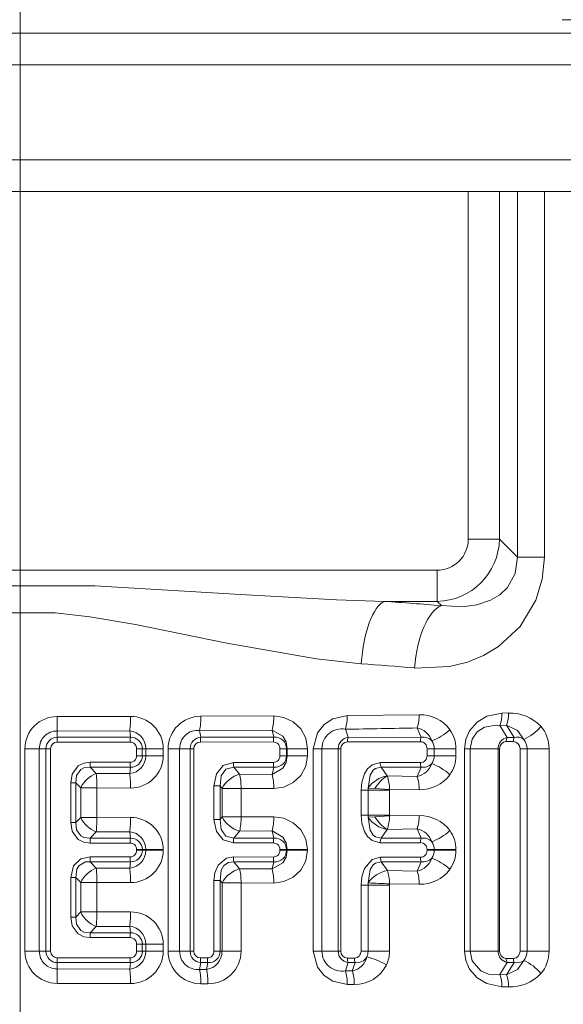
# Model space of a CAD drawing. Header units: centimetres. Extents: x -122 to 72759, y 3298 to 43172.
# Tile 224 of 243: x 31925.502 to 31926.341, y 17184.193 to 17185.712. Entities that reach past the tile are written whole.
import ezdxf

# ---------------------------------------------------------------- set-up
doc = ezdxf.new("R2010")
doc.units = ezdxf.units.CM
doc.header["$MEASUREMENT"] = 0
doc.linetypes.add('DASHDOT', pattern=[25.4, 12.7, -6.35, 0, -6.35])
doc.linetypes.add('DASHSPACE', pattern=[30, 12, -18])
doc.layers.get('0').update_dxf_attribs({"lineweight": 5})

# ---------------------------------------------------------------- blocks, each defined once
blk = doc.blocks.new('G$C87052DC9')
at = {"color": 7, "linetype": 'DASHDOT', "lineweight": 13}
blk.add_line((-34.5, -52.0799), (-34.5, 105.5074), dxfattribs=at)
at = {"color": 7, "linetype": 'DASHDOT', "lineweight": 13, "ltscale": 0.301665}
blk.add_line((-34.5, -53.127), (-34.5, -41.0604), dxfattribs=at)
at = {"color": 7, "linetype": 'DASHSPACE', "lineweight": 13, "ltscale": 0.255964}
blk.add_line((-40.038, -42.6177), (-29.7995, -42.6177), dxfattribs=at)
at = {"color": 7, "lineweight": 13}
for p, q in [((-30.3136, -42.6715), (-38.6875, -42.6715)), ((-30.1886, -42.7965), (-38.8125, -42.7965)), ((-30.1886, -43.1715), (-38.8125, -43.1715)), ((-30.3136, -43.2965), (-38.6875, -43.2965)), ((-32.7299, -43.2965), (-32.7299, -44.6685)), ((-32.6068, -43.2965), (-32.6068, -44.6685)), ((-32.535, -43.2965), (-32.535, -44.7403)), ((-32.4292, -43.2965), (-32.4292, -44.7403)), ((-32.7299, -44.6685), (-32.6068, -44.6685)), ((-32.6068, -44.6685), (-32.535, -44.7403)), ((-32.535, -44.7403), (-32.4292, -44.7403)), ((-32.853, -44.7916), (-36.147, -44.7916)), ((-32.853, -44.7916), (-32.853, -44.9147)), ((-32.853, -44.9147), (-33.061, -44.9147)), ((-32.853, -44.9147), (-32.836, -44.9317)), ((-34.0641, -45.3691), (-34.3534, -45.3694)), ((-33.4982, -45.3671), (-33.7863, -45.3683)), ((-32.9237, -45.3622), (-33.2076, -45.3652)), ((-32.5711, -45.3555), (-32.5973, -45.3562)), ((-32.9156, -45.4517), (-32.9323, -45.4146)), ((-32.5794, -45.4039), (-32.6057, -45.405)), ((-32.5766, -45.452), (-32.6057, -45.405)), ((-32.5487, -45.452), (-32.5794, -45.4039)), ((-34.0671, -45.4262), (-34.3544, -45.4268)), ((-34.3536, -45.4515), (-34.3544, -45.4268)), ((-34.3536, -45.4515), (-34.354, -45.4706)), ((-34.3536, -45.4515), (-34.0645, -45.4515)), ((-34.0645, -45.4515), (-34.0671, -45.4262)), ((-33.5047, -45.4229), (-33.7911, -45.425)), ((-33.7866, -45.4515), (-33.7911, -45.425)), ((-33.7866, -45.4515), (-33.4976, -45.4515)), ((-33.4976, -45.4515), (-33.5047, -45.4229)), ((-33.2045, -45.4516), (-33.2154, -45.4196)), ((-33.2045, -45.4516), (-32.9156, -45.4517)), ((-32.5766, -45.452), (-32.5487, -45.452)), ((-34.354, -45.4706), (-34.0656, -45.4705)), ((-33.7882, -45.4704), (-33.4998, -45.4701)), ((-33.2072, -45.4697), (-32.9187, -45.4692)), ((-32.5797, -45.4682), (-32.5519, -45.4681)), ((-34.4813, -45.4965), (-34.4813, -46.2965)), ((-34.4243, -45.4965), (-34.4813, -45.4965)), ((-34.4243, -45.4965), (-34.4243, -46.2965)), ((-34.398, -45.4965), (-34.4243, -45.4965)), ((-34.398, -46.2965), (-34.398, -45.4965)), ((-34.398, -45.4965), (-34.3797, -45.4965)), ((-34.3797, -46.2965), (-34.3797, -45.4965)), ((-34.0175, -45.4965), (-34.0398, -45.4965)), ((-34.0398, -45.5244), (-34.0398, -45.4965)), ((-34.0175, -45.5244), (-34.0398, -45.5244)), ((-34.0175, -45.4965), (-34.0039, -45.4965)), ((-34.0175, -45.5244), (-34.0175, -45.4965)), ((-34.0175, -45.5244), (-34.0039, -45.5244)), ((-34.0039, -45.4965), (-33.935, -45.4965)), ((-34.0039, -45.4965), (-34.0039, -45.5244)), ((-34.0039, -45.5244), (-33.935, -45.5244)), ((-33.935, -45.4965), (-33.935, -45.5244)), ((-33.9157, -45.4965), (-33.9157, -46.2965)), ((-33.8701, -45.4965), (-33.9157, -45.4965)), ((-33.8701, -45.4965), (-33.8701, -46.2965)), ((-33.8285, -45.4965), (-33.8701, -45.4965)), ((-33.8285, -46.2965), (-33.8285, -45.4965)), ((-33.8285, -45.4965), (-33.8141, -45.4965)), ((-33.8141, -46.2965), (-33.8141, -45.4965)), ((-33.4476, -45.4965), (-33.4739, -45.4965)), ((-33.4739, -45.5244), (-33.4739, -45.4965)), ((-33.4476, -45.5244), (-33.4739, -45.5244)), ((-33.4476, -45.4965), (-33.445, -45.4965)), ((-33.4476, -45.5244), (-33.4476, -45.4965)), ((-33.4476, -45.5244), (-33.445, -45.5244)), ((-33.445, -45.4965), (-33.3645, -45.4965)), ((-33.445, -45.4965), (-33.445, -45.5244)), ((-33.445, -45.5244), (-33.3645, -45.5244)), ((-33.3645, -45.4965), (-33.3645, -45.5244)), ((-33.342, -45.4965), (-33.342, -46.2965)), ((-33.3082, -45.4965), (-33.342, -45.4965)), ((-33.3082, -45.4965), (-33.3082, -46.2965)), ((-33.2437, -45.4965), (-33.3082, -45.4965)), ((-33.2437, -46.2965), (-33.2437, -45.4965)), ((-33.2437, -45.4965), (-33.2333, -45.4965)), ((-33.2333, -46.2965), (-33.2333, -45.4965)), ((-32.8924, -45.5244), (-32.8924, -45.4965)), ((-32.8645, -45.4965), (-32.8924, -45.4965)), ((-32.8645, -45.5244), (-32.8924, -45.5244)), ((-32.8645, -45.4965), (-32.7789, -45.4965)), ((-32.8645, -45.5244), (-32.8645, -45.4965)), ((-32.8645, -45.5244), (-32.7789, -45.5244)), ((-32.7789, -45.5244), (-32.7789, -45.4965)), ((-32.7448, -45.4965), (-32.7448, -46.2965)), ((-32.723, -45.4965), (-32.7448, -45.4965)), ((-32.723, -45.4965), (-32.723, -46.2965)), ((-32.6123, -45.4965), (-32.723, -45.4965)), ((-32.6123, -46.2965), (-32.6123, -45.4965)), ((-32.6123, -45.4965), (-32.6063, -45.4965)), ((-32.6063, -46.2965), (-32.6063, -45.4965)), ((-32.5253, -45.4965), (-32.5253, -46.2965)), ((-32.4971, -45.4965), (-32.5253, -45.4965)), ((-32.4971, -45.4965), (-32.4108, -45.4965)), ((-32.4971, -46.2965), (-32.4971, -45.4965)), ((-32.4108, -46.2965), (-32.4108, -45.4965)), ((-34.223, -45.5694), (-34.2236, -45.5503)), ((-34.2236, -45.5503), (-34.0656, -45.5504)), ((-34.223, -45.5694), (-34.0645, -45.5694)), ((-34.1994, -45.5943), (-34.223, -45.5694)), ((-34.0645, -45.5694), (-34.0671, -45.5947)), ((-33.6578, -45.5506), (-33.4998, -45.5508)), ((-33.6559, -45.5694), (-33.4976, -45.5694)), ((-33.6331, -45.597), (-33.6559, -45.5694)), ((-33.4976, -45.5694), (-33.5047, -45.598)), ((-33.0774, -45.5514), (-32.9187, -45.5517)), ((-33.0745, -45.5693), (-32.9156, -45.5692)), ((-33.0507, -45.6035), (-33.0745, -45.5693)), ((-32.9156, -45.5692), (-32.9323, -45.6063)), ((-34.0671, -45.5947), (-34.1994, -45.5943)), ((-33.5047, -45.598), (-33.6331, -45.597)), ((-33.0503, -45.6039), (-33.0507, -45.6035)), ((-32.9323, -45.6063), (-33.0504, -45.604)), ((-34.2799, -45.6313), (-34.3004, -45.6313)), ((-34.3004, -45.7881), (-34.3004, -45.6313)), ((-34.2609, -45.6516), (-34.2799, -45.6313)), ((-34.2799, -45.7881), (-34.2799, -45.6313)), ((-33.7101, -45.6438), (-33.7346, -45.6438)), ((-33.7346, -45.7756), (-33.7346, -45.6438)), ((-33.7026, -45.6531), (-33.7101, -45.6438)), ((-33.7101, -45.7756), (-33.7101, -45.6438)), ((-34.2609, -45.6516), (-34.1973, -45.6516)), ((-34.2609, -45.6516), (-34.2609, -45.7678)), ((-34.1973, -45.6516), (-34.1973, -45.7678)), ((-34.0641, -45.6518), (-34.1973, -45.6516)), ((-33.7026, -45.6531), (-33.6274, -45.6531)), ((-33.7026, -45.6531), (-33.7026, -45.7663)), ((-33.6274, -45.6531), (-33.6274, -45.7663)), ((-33.4982, -45.6538), (-33.6274, -45.6531)), ((-33.1533, -45.7585), (-33.1533, -45.6609)), ((-33.1257, -45.6609), (-33.1533, -45.6609)), ((-33.1257, -45.6609), (-33.1255, -45.6518)), ((-33.1257, -45.6609), (-33.0412, -45.6609)), ((-33.1257, -45.7585), (-33.1257, -45.6609)), ((-33.0989, -45.6535), (-33.1255, -45.6518)), ((-33.0989, -45.6535), (-33.0412, -45.6573)), ((-32.9237, -45.6587), (-33.0412, -45.6573)), ((-33.0412, -45.6609), (-33.0412, -45.6573)), ((-33.0412, -45.7585), (-33.0412, -45.6609)), ((-33.1257, -45.7585), (-33.1533, -45.7585)), ((-33.1257, -45.7585), (-33.0412, -45.7585)), ((-33.1255, -45.7676), (-33.1257, -45.7585)), ((-33.0412, -45.7621), (-33.0989, -45.7659)), ((-33.0412, -45.7621), (-33.0412, -45.7585)), ((-32.9237, -45.7607), (-33.0412, -45.7621)), ((-34.2799, -45.7881), (-34.3004, -45.7881)), ((-34.2609, -45.7678), (-34.2799, -45.7881)), ((-34.2609, -45.7678), (-34.1973, -45.7678)), ((-34.0641, -45.7676), (-34.1973, -45.7678)), ((-33.7101, -45.7756), (-33.7346, -45.7756)), ((-33.7026, -45.7663), (-33.7101, -45.7756)), ((-33.7026, -45.7663), (-33.6274, -45.7663)), ((-33.4982, -45.7657), (-33.6274, -45.7663)), ((-33.1255, -45.7676), (-33.0989, -45.7659)), ((-34.1994, -45.8251), (-34.223, -45.85)), ((-34.0671, -45.8247), (-34.1994, -45.8251)), ((-34.0645, -45.85), (-34.0671, -45.8247)), ((-33.6331, -45.8225), (-33.6559, -45.85)), ((-33.5047, -45.8214), (-33.6331, -45.8225)), ((-33.4976, -45.8501), (-33.5047, -45.8214)), ((-33.0507, -45.8159), (-33.0745, -45.8502)), ((-33.0507, -45.8159), (-33.0503, -45.8155)), ((-32.9323, -45.8131), (-33.0504, -45.8155)), ((-32.9156, -45.8502), (-32.9323, -45.8131)), ((-34.223, -45.85), (-34.2236, -45.8691)), ((-34.2236, -45.8691), (-34.0656, -45.8691)), ((-34.223, -45.85), (-34.0645, -45.85)), ((-33.6578, -45.8688), (-33.4998, -45.8686)), ((-33.6559, -45.85), (-33.4976, -45.8501)), ((-33.0774, -45.868), (-32.9187, -45.8677)), ((-33.0745, -45.8502), (-32.9156, -45.8502)), ((-34.0175, -45.895), (-34.0398, -45.895)), ((-34.0398, -45.8979), (-34.0398, -45.895)), ((-34.0175, -45.8979), (-34.0398, -45.8979)), ((-34.0175, -45.895), (-34.0039, -45.895)), ((-34.0175, -45.8979), (-34.0175, -45.895)), ((-34.0175, -45.8979), (-34.0039, -45.8979)), ((-34.0039, -45.895), (-33.935, -45.895)), ((-34.0039, -45.895), (-34.0039, -45.8979)), ((-34.0039, -45.8979), (-33.935, -45.8979)), ((-33.935, -45.895), (-33.935, -45.8979)), ((-33.4476, -45.895), (-33.4739, -45.895)), ((-33.4739, -45.8979), (-33.4739, -45.895)), ((-33.4476, -45.8979), (-33.4739, -45.8979)), ((-33.4476, -45.895), (-33.445, -45.895)), ((-33.4476, -45.8979), (-33.4476, -45.895)), ((-33.4476, -45.8979), (-33.445, -45.8979)), ((-33.445, -45.895), (-33.3645, -45.895)), ((-33.445, -45.895), (-33.445, -45.8979)), ((-33.445, -45.8979), (-33.3645, -45.8979)), ((-33.3645, -45.895), (-33.3645, -45.8979)), ((-32.8924, -45.8979), (-32.8924, -45.895)), ((-32.8645, -45.895), (-32.8924, -45.895)), ((-32.8645, -45.8979), (-32.8924, -45.8979)), ((-32.8645, -45.895), (-32.7789, -45.895)), ((-32.8645, -45.8979), (-32.8645, -45.895)), ((-32.8645, -45.8979), (-32.7789, -45.8979)), ((-32.7789, -45.8979), (-32.7789, -45.895)), ((-34.223, -45.9429), (-34.2236, -45.9238)), ((-34.0656, -45.9239), (-34.2236, -45.9238)), ((-34.0645, -45.9429), (-34.223, -45.9429)), ((-34.223, -45.9429), (-34.1994, -45.9678)), ((-34.0645, -45.9429), (-34.0671, -45.9682)), ((-33.4998, -45.9243), (-33.6578, -45.9241)), ((-33.4976, -45.9429), (-33.6559, -45.9429)), ((-33.6559, -45.9429), (-33.6331, -45.9705)), ((-33.4976, -45.9429), (-33.5047, -45.9716)), ((-32.9187, -45.9252), (-33.0765, -45.9249)), ((-32.9156, -45.9427), (-33.0735, -45.9428)), ((-33.0735, -45.9428), (-33.0494, -45.9775)), ((-32.9156, -45.9427), (-32.9323, -45.9798)), ((-34.1994, -45.9678), (-34.0671, -45.9682)), ((-33.6331, -45.9705), (-33.5047, -45.9716)), ((-33.0494, -45.9775), (-32.9323, -45.9798)), ((-34.2799, -46.0048), (-34.3004, -46.0048)), ((-34.3004, -46.1617), (-34.3004, -46.0048)), ((-34.2799, -46.0048), (-34.2609, -46.0251)), ((-34.2799, -46.1617), (-34.2799, -46.0048)), ((-34.2609, -46.0251), (-34.1973, -46.0251)), ((-34.2609, -46.0251), (-34.2609, -46.1413)), ((-34.1973, -46.0251), (-34.1973, -46.1413)), ((-34.1973, -46.0251), (-34.0641, -46.0254)), ((-33.7101, -46.0173), (-33.7346, -46.0173)), ((-33.7346, -46.2965), (-33.7346, -46.0173)), ((-33.7101, -46.0173), (-33.7026, -46.0267)), ((-33.7101, -46.2965), (-33.7101, -46.0173)), ((-33.7026, -46.0267), (-33.6274, -46.0267)), ((-33.7026, -46.0267), (-33.7026, -46.2965)), ((-33.6274, -46.0267), (-33.6274, -46.2965)), ((-33.6274, -46.0267), (-33.4982, -46.0273)), ((-33.1533, -46.2965), (-33.1533, -46.0359)), ((-33.1257, -46.0359), (-33.1533, -46.0359)), ((-33.1255, -46.0266), (-33.1257, -46.0359)), ((-33.1257, -46.0359), (-33.0412, -46.0359)), ((-33.1257, -46.2965), (-33.1257, -46.0359)), ((-33.0411, -46.0308), (-33.0412, -46.0359)), ((-33.0412, -46.2965), (-33.0412, -46.0359)), ((-33.0411, -46.0308), (-32.9237, -46.0322)), ((-34.2609, -46.1413), (-34.2799, -46.1617)), ((-34.2609, -46.1413), (-34.1973, -46.1413)), ((-34.0641, -46.1411), (-34.1973, -46.1413)), ((-34.2799, -46.1617), (-34.3004, -46.1617)), ((-34.223, -46.2235), (-34.2236, -46.2427)), ((-34.1994, -46.1986), (-34.223, -46.2235)), ((-34.223, -46.2235), (-34.0645, -46.2235)), ((-34.0671, -46.1983), (-34.1994, -46.1986)), ((-34.0645, -46.2235), (-34.0671, -46.1983)), ((-34.2236, -46.2427), (-34.0656, -46.2426)), ((-34.0175, -46.2685), (-34.0398, -46.2685)), ((-34.0398, -46.2965), (-34.0398, -46.2685)), ((-34.0175, -46.2685), (-34.0039, -46.2685)), ((-34.0175, -46.2965), (-34.0175, -46.2685)), ((-34.0039, -46.2685), (-33.935, -46.2685)), ((-34.0039, -46.2685), (-34.0039, -46.2965)), ((-33.935, -46.2685), (-33.935, -46.2965)), ((-34.4243, -46.2965), (-34.4813, -46.2965)), ((-34.398, -46.2965), (-34.4243, -46.2965)), ((-34.398, -46.2965), (-34.3797, -46.2965)), ((-34.0175, -46.2965), (-34.0398, -46.2965)), ((-34.0175, -46.2965), (-34.0039, -46.2965)), ((-34.0039, -46.2965), (-33.935, -46.2965)), ((-33.8701, -46.2965), (-33.9157, -46.2965)), ((-33.8285, -46.2965), (-33.8701, -46.2965)), ((-33.8285, -46.2965), (-33.8141, -46.2965)), ((-33.7101, -46.2965), (-33.7346, -46.2965)), ((-33.7101, -46.2965), (-33.7026, -46.2965)), ((-33.7026, -46.2965), (-33.6274, -46.2965)), ((-33.3082, -46.2965), (-33.342, -46.2965)), ((-33.2437, -46.2965), (-33.3082, -46.2965)), ((-33.2437, -46.2965), (-33.2333, -46.2965)), ((-33.1257, -46.2965), (-33.1533, -46.2965)), ((-33.1257, -46.2965), (-33.0412, -46.2965)), ((-32.723, -46.2965), (-32.7448, -46.2965)), ((-32.6123, -46.2965), (-32.723, -46.2965)), ((-32.6123, -46.2965), (-32.6063, -46.2965)), ((-32.4971, -46.2965), (-32.5253, -46.2965)), ((-32.4971, -46.2965), (-32.4108, -46.2965)), ((-34.3536, -46.3415), (-34.3544, -46.3661)), ((-34.3536, -46.3415), (-34.354, -46.3223)), ((-34.0656, -46.3224), (-34.354, -46.3223)), ((-34.0645, -46.3415), (-34.3536, -46.3415)), ((-34.0645, -46.3415), (-34.0671, -46.3667)), ((-33.7866, -46.3414), (-33.7911, -46.368)), ((-33.7604, -46.3226), (-33.7882, -46.3226)), ((-33.7587, -46.3414), (-33.7866, -46.3414)), ((-33.7587, -46.3414), (-33.7634, -46.3681)), ((-33.2045, -46.3414), (-33.2154, -46.3734)), ((-33.1794, -46.3233), (-33.2072, -46.3232)), ((-33.1766, -46.3414), (-33.2045, -46.3414)), ((-33.1766, -46.3414), (-33.1879, -46.3738)), ((-32.5766, -46.341), (-32.6057, -46.388)), ((-32.5519, -46.3248), (-32.5797, -46.3247)), ((-32.5487, -46.341), (-32.5794, -46.389)), ((-32.5487, -46.341), (-32.5766, -46.341)), ((-34.3544, -46.3661), (-34.0671, -46.3667)), ((-33.7911, -46.368), (-33.7634, -46.3681)), ((-33.2154, -46.3734), (-33.1879, -46.3738)), ((-34.3534, -46.4235), (-34.0641, -46.4239)), ((-33.7863, -46.4246), (-33.7585, -46.4247)), ((-32.6057, -46.388), (-32.5794, -46.389)), ((-33.2076, -46.4278), (-33.18, -46.428)), ((-32.5973, -46.4368), (-32.5711, -46.4375))]:
    blk.add_line(p, q, dxfattribs=at)
for points in [[(-32.4292, -44.7403), (-32.4375, -44.8274), (-32.4624, -44.9105), (-32.5248, -45.0146), (-32.6098, -45.0935), (-32.6696, -45.129), (-32.7332, -45.1549), (-32.8041, -45.1724), (-32.9416, -45.1779)], [(-32.535, -44.7403), (-32.5444, -44.8053), (-32.5753, -44.8598), (-32.6058, -44.8885), (-32.6415, -44.9101), (-32.696, -44.9291), (-32.7539, -44.937), (-32.836, -44.9317)], [(-33.061, -44.9147), (-33.2499, -44.9084), (-33.629, -44.8876), (-34.2057, -44.8531), (-34.7911, -44.8529), (-35.3694, -44.8875), (-35.939, -44.9147)], [(-33.1523, -45.1609), (-33.3293, -45.1419), (-33.6839, -45.0798), (-34.0438, -45.0066), (-34.2244, -44.9761), (-34.3624, -44.9606), (-34.6358, -44.9605), (-34.7738, -44.9758), (-34.9549, -45.0063), (-35.3153, -45.0797), (-35.6706, -45.1419), (-35.8477, -45.1609)], [(-33.4982, -45.3671), (-33.4582, -45.3729), (-33.4216, -45.3903), (-33.3914, -45.4185), (-33.3715, -45.4552), (-33.3645, -45.4965)], [(-33.342, -45.4965), (-33.3258, -45.434), (-33.2996, -45.401), (-33.265, -45.378), (-33.2076, -45.3652)], [(-32.7448, -45.4965), (-32.7395, -45.4594), (-32.7244, -45.4257), (-32.6941, -45.3912), (-32.6561, -45.3685), (-32.5973, -45.3562)], [(-32.723, -45.4965), (-32.715, -45.4592), (-32.6942, -45.4297), (-32.6654, -45.4109), (-32.6194, -45.4032), (-32.6057, -45.405)], [(-32.5794, -45.4039), (-32.5355, -45.4244), (-32.5107, -45.4597)], [(-33.5047, -45.4229), (-33.462, -45.4473), (-33.4496, -45.4693), (-33.445, -45.4965)], [(-33.5047, -45.598), (-33.462, -45.5736), (-33.4496, -45.5516), (-33.445, -45.5244)], [(-33.4982, -45.6538), (-33.4582, -45.648), (-33.4216, -45.6306), (-33.3914, -45.6024), (-33.3715, -45.5657), (-33.3645, -45.5244)], [(-34.2236, -45.5503), (-34.2481, -45.5536), (-34.271, -45.5649), (-34.2944, -45.5965), (-34.3004, -45.6313)], [(-34.223, -45.5694), (-34.249, -45.5723), (-34.2609, -45.5784), (-34.2776, -45.6029), (-34.2799, -45.6313)], [(-33.6578, -45.5506), (-33.6981, -45.5625), (-33.725, -45.5954), (-33.7346, -45.6438)], [(-33.6559, -45.5694), (-33.6873, -45.5772), (-33.7062, -45.6034), (-33.7101, -45.6438)], [(-33.0774, -45.5514), (-33.1093, -45.5603), (-33.1276, -45.5763), (-33.14, -45.596), (-33.1503, -45.6284), (-33.1533, -45.6609)], [(-33.0745, -45.5693), (-33.0969, -45.5746), (-33.1059, -45.5817), (-33.1179, -45.6006), (-33.1255, -45.6518)], [(-33.0774, -45.868), (-33.1093, -45.8591), (-33.1276, -45.8431), (-33.14, -45.8234), (-33.1503, -45.791), (-33.1533, -45.7585)], [(-34.2236, -45.8691), (-34.2481, -45.8658), (-34.271, -45.8545), (-34.2944, -45.8229), (-34.3004, -45.7881)], [(-34.223, -45.85), (-34.249, -45.8472), (-34.2609, -45.841), (-34.2776, -45.8165), (-34.2799, -45.7881)], [(-33.6578, -45.8688), (-33.6981, -45.8569), (-33.725, -45.824), (-33.7346, -45.7756)], [(-33.6559, -45.85), (-33.6873, -45.8422), (-33.7062, -45.816), (-33.7101, -45.7756)], [(-33.4982, -45.7657), (-33.4582, -45.7715), (-33.4216, -45.7889), (-33.3914, -45.817), (-33.3715, -45.8537), (-33.3645, -45.895)], [(-33.0745, -45.8502), (-33.0969, -45.8448), (-33.1059, -45.8377), (-33.1179, -45.8189), (-33.1255, -45.7676)], [(-33.5047, -45.8214), (-33.462, -45.8458), (-33.4496, -45.8678), (-33.445, -45.895)], [(-33.5047, -45.9716), (-33.462, -45.9472), (-33.4496, -45.9252), (-33.445, -45.8979)], [(-33.4982, -46.0273), (-33.4582, -46.0215), (-33.4216, -46.0041), (-33.3914, -45.9759), (-33.3715, -45.9393), (-33.3645, -45.8979)], [(-34.3004, -46.0048), (-34.2888, -45.9585), (-34.2598, -45.9317), (-34.2236, -45.9238)], [(-34.2799, -46.0048), (-34.2764, -45.9729), (-34.2682, -45.9587), (-34.2423, -45.9439), (-34.223, -45.9429)], [(-33.7346, -46.0173), (-33.731, -45.9866), (-33.7184, -45.9568), (-33.6853, -45.9293), (-33.6578, -45.9241)], [(-33.7101, -46.0173), (-33.706, -45.9763), (-33.6955, -45.958), (-33.6773, -45.9456), (-33.6559, -45.9429)], [(-33.1533, -46.0359), (-33.1503, -46.0026), (-33.1395, -45.9695), (-33.109, -45.9341), (-33.0765, -45.9249)], [(-33.1255, -46.0266), (-33.1175, -45.9742), (-33.1053, -45.9553), (-33.0962, -45.9482), (-33.0735, -45.9428)], [(-34.2236, -46.2427), (-34.2481, -46.2393), (-34.271, -46.228), (-34.2944, -46.1965), (-34.3004, -46.1617)], [(-34.223, -46.2235), (-34.249, -46.2207), (-34.2609, -46.2146), (-34.2776, -46.19), (-34.2799, -46.1617)], [(-33.342, -46.2965), (-33.3258, -46.3589), (-33.2997, -46.392), (-33.265, -46.415), (-33.2076, -46.4278)], [(-32.7448, -46.2965), (-32.7395, -46.3336), (-32.7244, -46.3673), (-32.6941, -46.4017), (-32.6561, -46.4244), (-32.5973, -46.4368)], [(-32.723, -46.2965), (-32.715, -46.3338), (-32.6802, -46.3742), (-32.6503, -46.387), (-32.6057, -46.388)], [(-32.5794, -46.389), (-32.5355, -46.3686), (-32.5107, -46.3333)]]:
    blk.add_lwpolyline(points, dxfattribs=at)
for centre, radius, start, end in [((-32.8522, -44.6693), 0.1222, 269.6145, 0.3855), ((-32.8567, -44.6648), 0.2499, 270.8453, 359.1547), ((-34.2664, -62.3501), 17.477, 85.30514, 86.04487), ((-34.2823, -60.4659), 15.3467, 84.98839, 85.77764), ((-34.3539, -45.497), 0.1275, 89.7905, 179.7618), ((-35.6924, -45.3752), 1.3389, 357.7887, 0.2464), ((-34.5185, -45.3747), 0.4544, 353.49, 0.7121), ((-34.0631, -45.4974), 0.1283, 0.4228, 90.4559), ((-33.7869, -45.4974), 0.1289, 89.7102, 179.6016), ((-34.0686, -45.3738), 0.2823, 349.5493, 1.1051), ((-33.7046, -45.3723), 0.2063, 345.7981, 1.4313), ((-33.3729, -45.37), 0.1653, 342.5346, 1.6686), ((-33.0646, -45.3667), 0.1409, 340.0969, 1.8359), ((-32.9206, -45.5095), 0.1473, 36.6144, 91.2128), ((-32.7198, -45.3606), 0.1225, 338.7419, 2.0716), ((-32.6924, -45.3599), 0.1213, 338.7417, 2.1052), ((-32.5652, -45.5232), 0.1677, 43.3651, 92.0246), ((-33.7185, -8.599), 36.824, 270.78291, 271.22346), ((-32.9463, -45.4896), 0.0761, 18.4293, 79.4226), ((-32.5739, -45.3085), 0.1641, 292.7118, 322.6502), ((-32.5428, -45.4947), 0.132, 359.2598, 41.0619), ((-34.3553, -45.4955), 0.0688, 89.2806, 180.7913), ((-34.353, -45.4965), 0.045, 90.7603, 179.9417), ((-34.0735, -45.4953), 0.0695, 359.014, 84.7073), ((-33.9162, -45.4689), 0.1494, 173.3119, 180.6367), ((-34.0625, -45.4965), 0.0451, 0.0557, 92.5458), ((-33.7989, -45.4955), 0.0711, 83.7116, 180.7559), ((-33.7834, -45.4965), 0.0451, 94.0642, 179.9196), ((-33.6954, -45.4688), 0.0928, 169.247, 180.9696), ((-33.432, -45.4687), 0.0678, 165.3467, 181.2114), ((-33.4928, -45.4965), 0.0452, 359.9751, 96.018), ((-33.23, -45.4962), 0.0781, 79.1509, 180.2089), ((-33.1982, -45.4967), 0.0455, 97.8829, 179.7564), ((-33.1529, -45.4685), 0.0543, 161.8939, 181.3232), ((-32.8724, -45.4681), 0.0463, 159.1946, 181.2916), ((-32.9074, -45.496), 0.0451, 42.4939, 100.4872), ((-32.9545, -45.2556), 0.225, 290.9176, 312.4394), ((-32.9072, -45.4958), 0.1283, 359.7024, 35.2839), ((-32.566, -45.4973), 0.0464, 103.1588, 179.0234), ((-32.5395, -45.4675), 0.0402, 157.315, 181.08), ((-32.512, -45.4674), 0.0399, 157.2512, 181.0567), ((-32.5376, -45.4952), 0.0446, 52.8615, 104.4204), ((-34.3539, -45.4964), 0.0258, 90.128, 180.124), ((-34.0657, -45.4964), 0.0259, 359.7886, 89.8253), ((-33.7881, -45.4963), 0.026, 90.3586, 180.2912), ((-33.5001, -45.4962), 0.0261, 359.4229, 89.5009), ((-33.2068, -45.4961), 0.0265, 90.9545, 180.7516), ((-32.9193, -45.4959), 0.0268, 358.6841, 88.7164), ((-32.918, -45.4962), 0.0535, 359.7543, 35.0207), ((-32.5786, -45.4957), 0.0276, 92.4305, 181.6316), ((-32.553, -45.4955), 0.0275, 357.9938, 87.7215), ((-32.5524, -45.4959), 0.0553, 359.4377, 40.9893), ((-34.0735, -45.5256), 0.0695, 275.2916, 0.9846), ((-34.0657, -45.5245), 0.0259, 270.1745, 0.2117), ((-34.0625, -45.5244), 0.0451, 267.4542, 359.9443), ((-34.0631, -45.5235), 0.1283, 269.5441, 359.5772), ((-33.5001, -45.5247), 0.0261, 270.4992, 0.5768), ((-33.4928, -45.5244), 0.0452, 263.982, 0.0248), ((-32.9193, -45.525), 0.0268, 271.2837, 1.3201), ((-32.918, -45.5246), 0.0535, 324.9835, 0.2416), ((-32.9072, -45.5251), 0.1283, 324.7208, 0.2914), ((-33.9162, -45.552), 0.1494, 179.3633, 186.6881), ((-33.5785, -45.5521), 0.0793, 178.9061, 192.5669), ((-33.432, -45.5522), 0.0678, 178.7886, 194.6533), ((-33.0271, -45.5526), 0.0503, 178.6738, 199.4224), ((-32.9463, -45.5313), 0.0761, 280.5773, 341.5708), ((-32.8724, -45.5528), 0.0463, 178.7084, 200.8054), ((-32.9074, -45.5249), 0.0451, 259.5123, 317.5066), ((-32.9545, -45.7653), 0.225, 47.5606, 69.0824), ((-34.1585, -45.6998), 0.1132, 111.1694, 154.7929), ((-34.5185, -45.6462), 0.4544, 359.2879, 6.51), ((-33.5994, -45.7096), 0.1177, 106.6556, 151.2979), ((-33.7046, -45.6486), 0.2063, 358.5688, 14.202), ((-33.0253, -45.7246), 0.1239, 101.8479, 143.9863), ((-32.9663, -45.7334), 0.1546, 122.9893, 148.9463), ((-33.1922, -45.655), 0.151, 359.1311, 19.788), ((-33.0646, -45.6542), 0.1409, 358.1642, 19.9033), ((-32.9206, -45.5114), 0.1473, 268.7872, 323.3857), ((-33.1922, -45.7644), 0.151, 340.212, 0.8689), ((-33.0646, -45.7652), 0.1409, 340.0969, 1.8359), ((-32.9206, -45.908), 0.1473, 36.6144, 91.2128), ((-34.1585, -45.7196), 0.1132, 205.2071, 248.8306), ((-34.848, -45.7735), 0.6508, 355.4518, 0.5028), ((-34.5185, -45.7732), 0.4544, 353.49, 0.7121), ((-34.0631, -45.896), 0.1283, 0.4228, 90.4559), ((-33.5994, -45.7098), 0.1177, 208.7021, 253.3444), ((-33.8613, -45.7716), 0.2339, 347.4272, 1.2963), ((-33.7046, -45.7708), 0.2063, 345.7981, 1.4313), ((-33.0253, -45.6948), 0.1239, 216.0137, 258.1521), ((-32.9663, -45.6861), 0.1545, 211.0453, 237.0101), ((-34.0735, -45.8938), 0.0695, 359.014, 84.7073), ((-32.9463, -45.8881), 0.0761, 18.4293, 79.4226), ((-32.9545, -45.6541), 0.225, 290.9176, 312.4394), ((-32.9072, -45.8943), 0.1283, 359.7024, 35.2839), ((-33.9162, -45.8674), 0.1494, 173.3119, 180.6367), ((-34.0657, -45.8949), 0.0259, 359.7886, 89.8253), ((-34.0625, -45.8951), 0.0451, 0.0556, 92.5458), ((-33.5785, -45.8673), 0.0793, 167.4331, 181.0939), ((-33.432, -45.8672), 0.0678, 165.3467, 181.2114), ((-33.5001, -45.8947), 0.0261, 359.4229, 89.5009), ((-33.4928, -45.895), 0.0452, 359.9751, 96.018), ((-33.0271, -45.8669), 0.0503, 160.5776, 181.3262), ((-32.8724, -45.8667), 0.0463, 159.1946, 181.2916), ((-32.9193, -45.8944), 0.0268, 358.6849, 88.7165), ((-32.9074, -45.8946), 0.0451, 42.4939, 100.4872), ((-32.918, -45.8948), 0.0535, 359.7541, 35.0205), ((-34.0735, -45.8991), 0.0695, 275.2916, 0.9847), ((-34.0657, -45.898), 0.0259, 270.1745, 0.2118), ((-34.0625, -45.8979), 0.0451, 267.4542, 359.9443), ((-34.0631, -45.897), 0.1283, 269.5441, 359.5772), ((-33.5001, -45.8982), 0.0261, 270.4992, 0.5768), ((-33.4928, -45.898), 0.0452, 263.982, 0.0248), ((-32.9193, -45.8986), 0.0268, 271.2837, 1.3201), ((-32.918, -45.8982), 0.0535, 324.9835, 0.2416), ((-32.9072, -45.8986), 0.1283, 324.7208, 0.2914), ((-33.9162, -45.9255), 0.1494, 179.3633, 186.6881), ((-33.5785, -45.9257), 0.0793, 178.9061, 192.5669), ((-33.432, -45.9257), 0.0678, 178.7886, 194.6533), ((-33.0262, -45.9261), 0.0502, 178.6739, 199.4317), ((-32.9463, -45.9048), 0.0761, 280.5773, 341.5708), ((-32.8724, -45.9263), 0.0463, 178.7084, 200.8054), ((-32.9074, -45.8984), 0.0451, 259.5123, 317.5066), ((-32.9545, -46.1388), 0.225, 47.5606, 69.0824), ((-34.1585, -46.0733), 0.1132, 111.1694, 154.7929), ((-34.5185, -46.0197), 0.4544, 359.2879, 6.51), ((-33.5994, -46.0832), 0.1177, 106.6556, 151.2979), ((-33.7046, -46.0221), 0.2063, 358.5688, 14.202), ((-33.0236, -46.1007), 0.126, 101.8347, 143.9725), ((-33.0646, -46.0277), 0.1409, 358.1642, 19.9033), ((-32.9206, -45.8849), 0.1473, 268.7872, 323.3857), ((-33.2198, -48.7219), 2.697, 86.2008, 87.9953), ((-34.1585, -46.0932), 0.1132, 205.2071, 248.8306), ((-34.848, -46.147), 0.6508, 355.4518, 0.5028), ((-34.5185, -46.1468), 0.4544, 353.49, 0.7121), ((-34.0631, -46.2695), 0.1283, 0.4228, 90.4559), ((-34.0735, -46.2673), 0.0695, 359.014, 84.7073), ((-33.9162, -46.2409), 0.1494, 173.3119, 180.6367), ((-34.0625, -46.2686), 0.0451, 0.0557, 92.5458), ((-34.0657, -46.2684), 0.0259, 359.7886, 89.8253), ((-34.3539, -46.2959), 0.1275, 180.2385, 270.2096), ((-34.3553, -46.2974), 0.0688, 179.2087, 270.7194), ((-34.353, -46.2964), 0.045, 180.0582, 269.2397), ((-34.3539, -46.2965), 0.0258, 179.876, 269.8721), ((-34.0735, -46.2977), 0.0695, 275.2916, 0.9846), ((-34.0657, -46.2966), 0.0259, 270.1745, 0.2117), ((-34.0625, -46.2964), 0.0451, 267.4542, 359.9443), ((-34.0631, -46.2955), 0.1283, 269.5441, 359.5772), ((-33.7869, -46.2956), 0.1289, 180.3984, 270.2901), ((-33.7989, -46.2974), 0.0711, 179.2441, 276.2885), ((-33.7834, -46.2964), 0.0451, 180.0803, 265.9355), ((-33.7881, -46.2966), 0.026, 179.7085, 269.6418), ((-33.7734, -46.2983), 0.0707, 278.1015, 1.4796), ((-33.7606, -46.2966), 0.026, 270.3049, 0.3751), ((-33.7552, -46.2965), 0.0451, 265.6343, 359.9726), ((-33.7568, -46.2949), 0.1296, 269.2464, 359.3142), ((-33.23, -46.2968), 0.0781, 179.7911, 280.8491), ((-33.1982, -46.2963), 0.0455, 180.2419, 262.1171), ((-33.2068, -46.2968), 0.0265, 179.2493, 269.0433), ((-33.1798, -46.2969), 0.0264, 270.8516, 0.9257), ((-33.1784, -46.2965), 0.0526, 335.1853, 0.0546), ((-33.1676, -46.2966), 0.1264, 334.8977, 0.0678), ((-32.566, -46.2957), 0.0464, 180.9758, 256.84), ((-32.5786, -46.2973), 0.0276, 178.3683, 267.5692), ((-32.5529, -46.2974), 0.0275, 272.2572, 2.0092), ((-32.5524, -46.297), 0.0553, 319.0063, 0.582), ((-32.5427, -46.2983), 0.1319, 318.9311, 0.7842), ((-33.9162, -46.3241), 0.1494, 179.3633, 186.6881), ((-33.6954, -46.3241), 0.0928, 179.0304, 190.753), ((-33.6709, -46.3242), 0.0895, 179.002, 191.1462), ((-33.1529, -46.3245), 0.0543, 178.677, 198.1064), ((-33.2011, -46.3026), 0.0723, 280.4857, 347.1759), ((-33.126, -46.3245), 0.0534, 178.674, 198.4013), ((-33.1701, -46.2967), 0.0452, 261.6919, 330.9201), ((-33.2269, -46.662), 0.3568, 60.8695, 74.3262), ((-32.5395, -46.3255), 0.0402, 178.9201, 202.685), ((-32.512, -46.3255), 0.0399, 178.9431, 202.7487), ((-32.5376, -46.2977), 0.0446, 255.5795, 307.1386), ((-32.5739, -46.4844), 0.1641, 37.3498, 67.2882), ((-35.6924, -46.4178), 1.3389, 359.7539, 2.2116), ((-34.5185, -46.4182), 0.4544, 359.2879, 6.51), ((-34.0686, -46.4192), 0.2823, 358.8954, 10.4513), ((-34.0307, -46.4193), 0.2723, 358.8594, 10.8305), ((-33.3729, -46.423), 0.1653, 358.3314, 17.4653), ((-33.3425, -46.4232), 0.1624, 358.3132, 17.7391), ((-33.1775, -46.2892), 0.1387, 268.9613, 333.8705), ((-32.5652, -46.2698), 0.1677, 267.9754, 316.6349), ((-32.7198, -46.4324), 0.1225, 357.9284, 21.2581), ((-32.6924, -46.433), 0.1213, 357.895, 21.2586)]:
    blk.add_arc(centre, radius, start, end, dxfattribs=at)
for centre, major_axis, ratio, start_param, end_param in [((-33.061, -45.1609), (0.0173, 0.2494), 0.364712, 0.187592, 1.59604), ((-32.836, -45.1779), (0.0205, 0.2492), 0.421442, 0.192674, 1.605434), ((-34.2034, -45.6516), (0.0001, 0.075), 0.082098, 4.712495, 5.582208), ((-33.6451, -45.6531), (0.0003, 0.075), 0.236648, 4.713436, 5.560262), ((-34.2034, -46.0251), (0.0001, 0.075), 0.082098, 4.712495, 5.582208), ((-33.6451, -46.0267), (0.0003, 0.075), 0.236648, 4.713436, 5.560262), ((-33.0708, -46.0308), (0.0008, 0.075), 0.395611, 4.716782, 5.507948)]:
    blk.add_ellipse(centre, major_axis=major_axis, ratio=ratio, start_param=start_param, end_param=end_param, dxfattribs=at)

msp = doc.modelspace()

# ---------------------------------------------------------------- block references
at = {"xscale": 0.3907495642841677, "yscale": 0.3907495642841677, "zscale": 0.3907495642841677}
msp.add_blockref('G$C87052DC9', (31938.98374, 17202.36486), dxfattribs=at)

doc.saveas('drawing.dxf')
